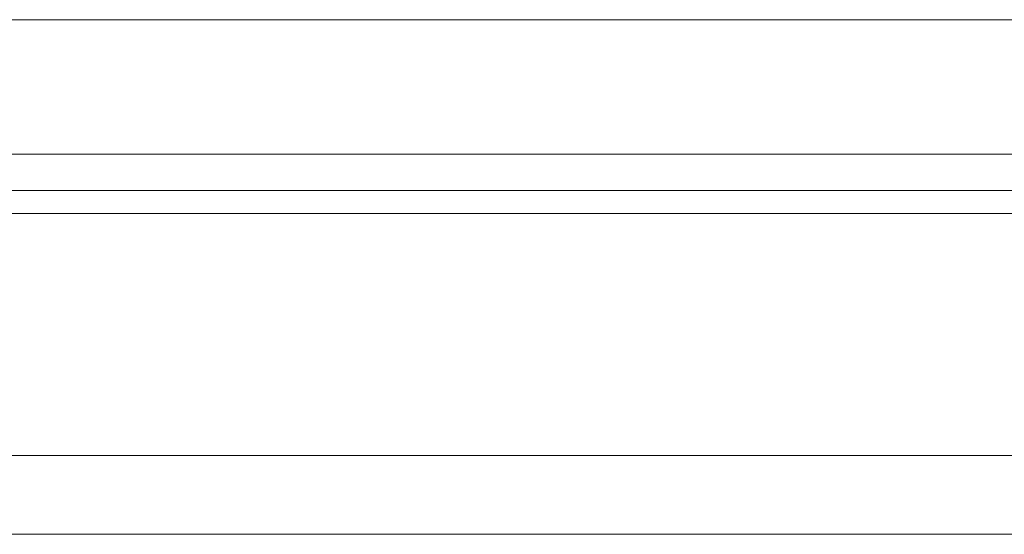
# Model space of a CAD drawing. Header units: millimetres. Extents: x 2505 to 2756, y 160 to 266.
# Tile 37 of 53: x 2693.1 to 2708.13, y 180.45 to 188.3. Entities that reach past the tile are written whole.
import ezdxf

# ---------------------------------------------------------------- set-up
doc = ezdxf.new("R2010")
doc.units = ezdxf.units.MM
doc.header["$LTSCALE"] = 0.2
doc.layers.add('2', color=7, linetype='Continuous')

msp = doc.modelspace()

# ---------------------------------------------------------------- linework, layer by layer
at = {"layer": '2', "linetype": 'Continuous', "lineweight": 15}
for p, q in [((2714.868, 188.303), (2655.868, 188.303)), ((2714.868, 186.253), (2655.868, 186.253)), ((2755.648, 185.699), (2630.211, 185.699)), ((2755.648, 185.346), (2630.156, 185.346)), ((2755.648, 181.653), (2629.034, 181.653)), ((2755.648, 180.453), (2590.002, 180.453))]:
    msp.add_line(p, q, dxfattribs=at)

doc.saveas('drawing.dxf')
